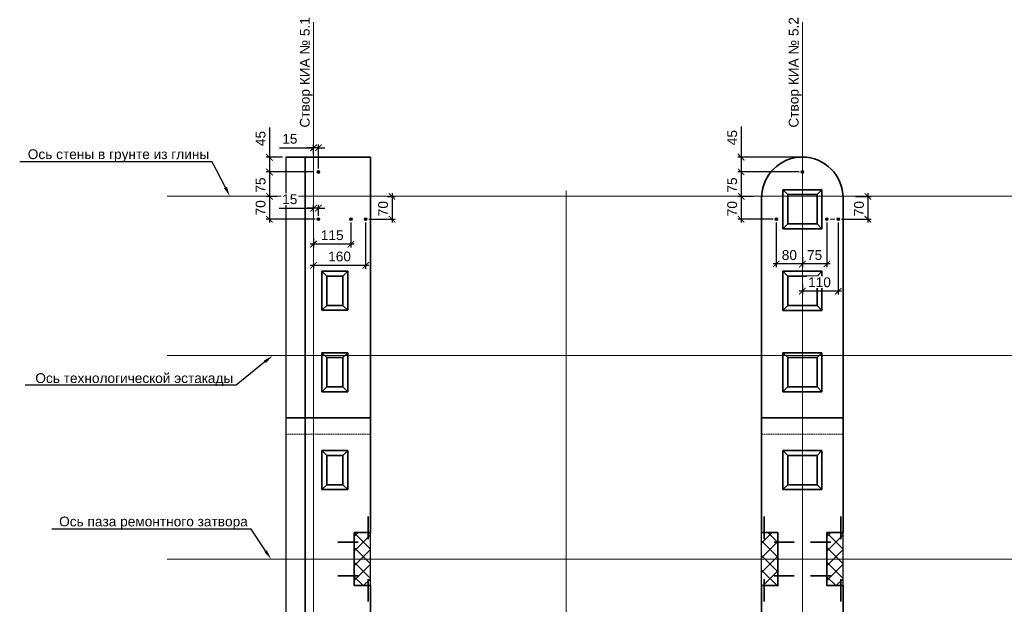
# Model space of a CAD drawing. Header units: millimetres. Extents: x 95890 to 282331, y -102179 to 66892.
# Tile 8 of 20: x 98621 to 128830, y -16008 to 1924. Entities that reach past the tile are written whole.
import ezdxf
from ezdxf import colors
from ezdxf.entities.mleader import LeaderData, LeaderLine
from ezdxf.math import Vec2, Vec3

# ---------------------------------------------------------------- set-up
doc = ezdxf.new("R2010")
doc.units = ezdxf.units.MM
doc.header["$PDMODE"] = 33
doc.header["$PDSIZE"] = 10
for name, pattern in [('( Hidden )', [0.375, 0.25, -0.125]), ('ACAD_ISO02W100', [15, 12, -3]), ('HIDDEN', [9.525, 6.35, -3.175]), ('осевая', [50.8, 31.75, -6.35, 6.35, -6.35])]:
    doc.linetypes.add(name, pattern=pattern)
for name, color, linetype, lineweight in [('Dim', 7, 'Continuous', 25), ('Бетон', 7, 'Continuous', 50), ('Блоки', 4, 'ACAD_ISO02W100', 35), ('выданая позиция', 151, '( Hidden )', 20), ('ГТО-2_Размеры', 7, 'Continuous', 15), ('Металл', 1, 'Continuous', 25), ('Отдел_Выноски(стрелка)', 7, 'Continuous', 15), ('Отдел_Заглавные надписи', 7, 'Continuous', 30)]:
    doc.layers.add(name, color=color, linetype=linetype, lineweight=lineweight)
for name, color, linetype in [('ГП_Штриховки', 7, 'Continuous'), ('Оси', 1, 'осевая'), ('Размеры', 7, 'Continuous'), ('Штриховка', 254, 'Continuous')]:
    doc.layers.add(name, color=color, linetype=linetype)
doc.styles.add('arial', font='arial.ttf')
doc.styles.add('ГТО-2', font='arial.ttf')
doc.styles.add('Рогун1', font='arial.ttf')
doc.dimstyles.new('100 мм', dxfattribs={"dimscale": 100, "dimtxt": 3, "dimasz": 2, "dimexe": 1, "dimexo": 1, "dimgap": 1.2, "dimtad": 1, "dimdec": 1, "dimlfac": 0.1, "dimrnd": 0.0001, "dimtxsty": 'Рогун1', "dimblk": 'ARCHTICK', "dimcen": 2.5, "dimdle": 1, "dimaunit": 1, "dimadec": 1, "dimazin": 0, "dimtfac": 1, "dimtdec": 1, "dimtmove": 1, "dimatfit": 3, "dimldrblk": 'ARCHTICK', "dimfxl": 1, "dimtfill": 1, "dimarcsym": 0})
pattern_1 = [(45, (14330.5, -62365.23), (-224.5064, 224.5064), []), (135, (14330.5, -62365.23), (-224.5064, -224.5064), [])]

# ---------------------------------------------------------------- blocks, each defined once
blk = doc.blocks.new('Гробик')
at = {"layer": 'Блоки', "linetype": 'Continuous', "ltscale": 20}
for points in [[(112968, 50298), (112968, 49098)], [(114168, 50298), (112968, 50298)], [(113118, 50148), (113118, 49248)], [(114018, 50148), (113118, 50148)], [(114018, 49248), (114018, 50148)], [(114168, 49098), (114168, 50298)], [(113118, 49248), (114018, 49248)], [(112968, 49098), (114168, 49098)]]:
    blk.add_lwpolyline(points, dxfattribs=at)
at = {"layer": 'Блоки', "linetype": 'Continuous', "lineweight": 20, "ltscale": 20}
for points in [[(112968, 50298), (113118, 50148)], [(114168, 50298), (114018, 50148)], [(112968, 49098), (113118, 49248)], [(114168, 49098), (114018, 49248)]]:
    blk.add_lwpolyline(points, dxfattribs=at)
blk = doc.blocks.new('узкий')
at = {"layer": 'Блоки', "linetype": 'ByBlock'}
for points in [[(107769, 59104), (107769, 57904)], [(108569, 59104), (107769, 59104)], [(107919, 58954), (107919, 58054)], [(108419, 58954), (107919, 58954)], [(108419, 58054), (108419, 58954)], [(108569, 57904), (108569, 59104)], [(107919, 58054), (108419, 58054)], [(107769, 57904), (108569, 57904)]]:
    blk.add_lwpolyline(points, dxfattribs=at)
at = {"layer": 'Блоки', "linetype": 'ByBlock', "lineweight": 20}
for points in [[(107769, 59104), (107919, 58954)], [(108419, 58954), (108569, 59104)], [(107769, 57904), (107919, 58054)], [(108569, 57904), (108419, 58054)]]:
    blk.add_lwpolyline(points, dxfattribs=at)
blk = doc.blocks.new('_ArchTick')
at = {"color": 0, "linetype": 'ByBlock', "const_width": 0.15}
blk.add_lwpolyline([(-0.5, -0.5), (0.5, 0.5)], dxfattribs=at)
blk = doc.blocks.new('*D174')
at = {"layer": 'Defpoints', "color": 0, "transparency": 16777216}
for p in [(122635, -2747), (120755, -3497), (121233, -3497)]:
    blk.add_point(p, dxfattribs=at)
at = {"layer": 'ГТО-2_Размеры', "color": 0, "lineweight": -2, "transparency": 16777216}
for p, q in [((120755, -2647), (120755, -3597)), ((122535, -2747), (120655, -2747)), ((121133, -3497), (120655, -3497))]:
    blk.add_line(p, q, dxfattribs=at)
at = {"layer": 'ГТО-2_Размеры', "color": 0, "lineweight": -2, "transparency": 16777216, "xscale": 200, "yscale": 200, "zscale": 200}
for p, rotation in [((120755, -2747), 90), ((120755, -3497), 270)]:
    blk.add_blockref('_ArchTick', p, dxfattribs=dict(at, rotation=rotation))
at = {"layer": 'ГТО-2_Размеры', "color": 0, "transparency": 16777216, "insert": (120482, -3147), "char_height": 300, "attachment_point": 5, "rotation": 90, "style": 'Рогун1'}
blk.add_mtext('75', dxfattribs=at)
blk = doc.blocks.new('*D175')
at = {"layer": 'Defpoints', "color": 0, "transparency": 16777216}
for p in [(122635, -2292), (120755, -2747), (121233, -2747)]:
    blk.add_point(p, dxfattribs=at)
at = {"layer": 'ГТО-2_Размеры', "color": 0, "lineweight": -2, "transparency": 16777216}
for p, q in [((120755, -1350), (120755, -2292)), ((122535, -2292), (120655, -2292)), ((120755, -2192), (120755, -2847)), ((121133, -2747), (120655, -2747))]:
    blk.add_line(p, q, dxfattribs=at)
at = {"layer": 'ГТО-2_Размеры', "color": 0, "lineweight": -2, "transparency": 16777216, "xscale": 200, "yscale": 200, "zscale": 200}
for p, rotation in [((120755, -2292), 90), ((120755, -2747), 270)]:
    blk.add_blockref('_ArchTick', p, dxfattribs=dict(at, rotation=rotation))
at = {"layer": 'ГТО-2_Размеры', "color": 0, "transparency": 16777216, "insert": (120482, -1692), "char_height": 300, "attachment_point": 5, "rotation": 90, "style": 'Рогун1', "bg_fill": 3, "box_fill_scale": 1.1, "bg_fill_color": 256, "bg_fill_true_color": 13158600, "bg_fill_transparency": 0}
blk.add_mtext('45', dxfattribs=at)
blk = doc.blocks.new('*D178')
at = {"layer": 'Defpoints', "color": 0, "transparency": 16777216}
for p in [(106785, -2297), (106286, -2747), (107635, -2747)]:
    blk.add_point(p, dxfattribs=at)
at = {"layer": 'ГТО-2_Размеры', "color": 0, "lineweight": -2, "transparency": 16777216}
for p, q in [((106286, -1379), (106286, -2297)), ((106685, -2297), (106186, -2297)), ((106286, -2197), (106286, -2847)), ((107535, -2747), (106186, -2747))]:
    blk.add_line(p, q, dxfattribs=at)
at = {"layer": 'ГТО-2_Размеры', "color": 0, "lineweight": -2, "transparency": 16777216, "xscale": 200, "yscale": 200, "zscale": 200}
for p, rotation in [((106286, -2297), 90), ((106286, -2747), 270)]:
    blk.add_blockref('_ArchTick', p, dxfattribs=dict(at, rotation=rotation))
at = {"layer": 'ГТО-2_Размеры', "color": 0, "transparency": 16777216, "insert": (106013, -1721), "char_height": 300, "attachment_point": 5, "rotation": 90, "style": 'Рогун1', "bg_fill": 3, "box_fill_scale": 1.1, "bg_fill_color": 256, "bg_fill_true_color": 13158600, "bg_fill_transparency": 0}
blk.add_mtext('45', dxfattribs=at)
blk = doc.blocks.new('*D179')
at = {"layer": 'Defpoints', "color": 0, "transparency": 16777216}
for p in [(107741, -2747), (106286, -3497), (106481, -3497)]:
    blk.add_point(p, dxfattribs=at)
at = {"layer": 'ГТО-2_Размеры', "color": 0, "lineweight": -2, "transparency": 16777216}
for p, q in [((106286, -2647), (106286, -3597)), ((107641, -2747), (106186, -2747)), ((106381, -3497), (106186, -3497))]:
    blk.add_line(p, q, dxfattribs=at)
at = {"layer": 'ГТО-2_Размеры', "color": 0, "lineweight": -2, "transparency": 16777216, "xscale": 200, "yscale": 200, "zscale": 200}
for p, rotation in [((106286, -2747), 90), ((106286, -3497), 270)]:
    blk.add_blockref('_ArchTick', p, dxfattribs=dict(at, rotation=rotation))
at = {"layer": 'ГТО-2_Размеры', "color": 0, "transparency": 16777216, "insert": (106013, -3148), "char_height": 300, "attachment_point": 5, "rotation": 90, "style": 'Рогун1'}
blk.add_mtext('75', dxfattribs=at)
blk = doc.blocks.new('*D180')
at = {"layer": 'Defpoints', "color": 0, "transparency": 16777216}
for p in [(107635, -2007), (107635, -2297), (107785, -2742)]:
    blk.add_point(p, dxfattribs=at)
at = {"layer": 'ГТО-2_Размеры', "color": 0, "lineweight": -2, "transparency": 16777216}
for p, q in [((106587, -2007), (107635, -2007)), ((107635, -2007), (107435, -2007)), ((107635, -2197), (107635, -1907)), ((107785, -2007), (107635, -2007)), ((107785, -2007), (107635, -2007)), ((107785, -2642), (107785, -1907)), ((107785, -2007), (107985, -2007))]:
    blk.add_line(p, q, dxfattribs=at)
at = {"layer": 'ГТО-2_Размеры', "color": 0, "lineweight": -2, "transparency": 16777216, "xscale": 200, "yscale": 200, "zscale": 200}
blk.add_blockref('_ArchTick', (107635, -2007), dxfattribs=at)
at = {"layer": 'ГТО-2_Размеры', "color": 0, "lineweight": -2, "transparency": 16777216, "xscale": 200, "yscale": 200, "zscale": 200, "rotation": 180}
blk.add_blockref('_ArchTick', (107785, -2007), dxfattribs=at)
at = {"layer": 'ГТО-2_Размеры', "color": 0, "transparency": 16777216, "insert": (106909, -1733), "char_height": 300, "attachment_point": 5, "style": 'Рогун1'}
blk.add_mtext('15', dxfattribs=at)
blk = doc.blocks.new('*D181')
at = {"layer": 'Defpoints', "color": 0, "transparency": 16777216}
for p in [(121130, -3497), (120755, -4197), (121835, -4197)]:
    blk.add_point(p, dxfattribs=at)
at = {"layer": 'ГТО-2_Размеры', "color": 0, "lineweight": -2, "transparency": 16777216}
for p, q in [((121030, -3497), (120655, -3497)), ((120755, -3397), (120755, -4297)), ((121735, -4197), (120655, -4197))]:
    blk.add_line(p, q, dxfattribs=at)
at = {"layer": 'ГТО-2_Размеры', "color": 0, "lineweight": -2, "transparency": 16777216, "xscale": 200, "yscale": 200, "zscale": 200}
for p, rotation in [((120755, -3497), 90), ((120755, -4197), 270)]:
    blk.add_blockref('_ArchTick', p, dxfattribs=dict(at, rotation=rotation))
at = {"layer": 'ГТО-2_Размеры', "color": 0, "transparency": 16777216, "insert": (120482, -3872), "char_height": 300, "attachment_point": 5, "rotation": 90, "style": 'Рогун1'}
blk.add_mtext('70', dxfattribs=at)
blk = doc.blocks.new('*D182')
at = {"layer": 'Defpoints', "color": 0, "transparency": 16777216}
for p in [(121835, -4197), (122635, -5235), (121835, -5569)]:
    blk.add_point(p, dxfattribs=at)
at = {"layer": 'ГТО-2_Размеры', "color": 0, "lineweight": -2, "transparency": 16777216}
for p, q in [((121835, -4297), (121835, -5669)), ((122635, -5335), (122635, -5669)), ((122735, -5569), (121735, -5569))]:
    blk.add_line(p, q, dxfattribs=at)
at = {"layer": 'ГТО-2_Размеры', "color": 0, "lineweight": -2, "transparency": 16777216, "xscale": 200, "yscale": 200, "zscale": 200, "rotation": 180}
blk.add_blockref('_ArchTick', (121835, -5569), dxfattribs=at)
at = {"layer": 'ГТО-2_Размеры', "color": 0, "lineweight": -2, "transparency": 16777216, "xscale": 200, "yscale": 200, "zscale": 200}
blk.add_blockref('_ArchTick', (122635, -5569), dxfattribs=at)
at = {"layer": 'ГТО-2_Размеры', "color": 0, "transparency": 16777216, "insert": (122235, -5296), "char_height": 300, "attachment_point": 5, "style": 'Рогун1'}
blk.add_mtext('80', dxfattribs=at)
blk = doc.blocks.new('*D187')
at = {"layer": 'Defpoints', "color": 0, "transparency": 16777216}
for p in [(124163, -3497), (123735, -4197), (124645, -4197)]:
    blk.add_point(p, dxfattribs=at)
at = {"layer": 'ГТО-2_Размеры', "color": 0, "lineweight": -2, "transparency": 16777216}
for p, q in [((124263, -3497), (124745, -3497)), ((124645, -3397), (124645, -4297)), ((123835, -4197), (124745, -4197))]:
    blk.add_line(p, q, dxfattribs=at)
at = {"layer": 'ГТО-2_Размеры', "color": 0, "lineweight": -2, "transparency": 16777216, "xscale": 200, "yscale": 200, "zscale": 200}
for p, rotation in [((124645, -3497), 90), ((124645, -4197), 270)]:
    blk.add_blockref('_ArchTick', p, dxfattribs=dict(at, rotation=rotation))
at = {"layer": 'ГТО-2_Размеры', "color": 0, "transparency": 16777216, "insert": (124372, -3872), "char_height": 300, "attachment_point": 5, "rotation": 90, "style": 'Рогун1'}
blk.add_mtext('70', dxfattribs=at)
blk = doc.blocks.new('*D188')
at = {"layer": 'Defpoints', "color": 0, "transparency": 16777216}
for p in [(123385, -4197), (122635, -5304), (122635, -5569)]:
    blk.add_point(p, dxfattribs=at)
at = {"layer": 'ГТО-2_Размеры', "color": 0, "lineweight": -2, "transparency": 16777216}
for p, q in [((123385, -4297), (123385, -5669)), ((122635, -5404), (122635, -5669)), ((123485, -5569), (122535, -5569))]:
    blk.add_line(p, q, dxfattribs=at)
at = {"layer": 'ГТО-2_Размеры', "color": 0, "transparency": 16777216, "insert": (123010, -5296), "char_height": 300, "attachment_point": 5, "style": 'Рогун1', "bg_fill": 3, "box_fill_scale": 1.1, "bg_fill_color": 256, "bg_fill_true_color": 13158600, "bg_fill_transparency": 0}
blk.add_mtext('75', dxfattribs=at)
at = {"layer": 'ГТО-2_Размеры', "color": 0, "lineweight": -2, "transparency": 16777216, "xscale": 200, "yscale": 200, "zscale": 200, "rotation": 180}
blk.add_blockref('_ArchTick', (122635, -5569), dxfattribs=at)
at = {"layer": 'ГТО-2_Размеры', "color": 0, "lineweight": -2, "transparency": 16777216, "xscale": 200, "yscale": 200, "zscale": 200}
blk.add_blockref('_ArchTick', (123385, -5569), dxfattribs=at)
blk = doc.blocks.new('*D189')
at = {"layer": 'Defpoints', "color": 0, "transparency": 16777216}
for p in [(123735, -4197), (122635, -6100), (122635, -6405)]:
    blk.add_point(p, dxfattribs=at)
at = {"layer": 'ГТО-2_Размеры', "color": 0, "lineweight": -2, "transparency": 16777216}
for p, q in [((123735, -4297), (123735, -6505)), ((122635, -6200), (122635, -6505)), ((123835, -6405), (122535, -6405))]:
    blk.add_line(p, q, dxfattribs=at)
at = {"layer": 'ГТО-2_Размеры', "color": 0, "transparency": 16777216, "insert": (123160, -6132), "char_height": 300, "attachment_point": 5, "style": 'Рогун1', "bg_fill": 3, "box_fill_scale": 1.1, "bg_fill_color": 256, "bg_fill_true_color": 13158600, "bg_fill_transparency": 0}
blk.add_mtext('110', dxfattribs=at)
at = {"layer": 'ГТО-2_Размеры', "color": 0, "lineweight": -2, "transparency": 16777216, "xscale": 200, "yscale": 200, "zscale": 200, "rotation": 180}
blk.add_blockref('_ArchTick', (122635, -6405), dxfattribs=at)
at = {"layer": 'ГТО-2_Размеры', "color": 0, "lineweight": -2, "transparency": 16777216, "xscale": 200, "yscale": 200, "zscale": 200}
blk.add_blockref('_ArchTick', (123735, -6405), dxfattribs=at)
blk = doc.blocks.new('*D196')
at = {"layer": 'Defpoints', "color": 0, "transparency": 16777216}
for p in [(106607, -3497), (106286, -4197), (107785, -4197)]:
    blk.add_point(p, dxfattribs=at)
at = {"layer": 'ГТО-2_Размеры', "color": 0, "lineweight": -2, "transparency": 16777216}
for p, q in [((106507, -3497), (106186, -3497)), ((106286, -3397), (106286, -4297)), ((107685, -4197), (106186, -4197))]:
    blk.add_line(p, q, dxfattribs=at)
at = {"layer": 'ГТО-2_Размеры', "color": 0, "lineweight": -2, "transparency": 16777216, "xscale": 200, "yscale": 200, "zscale": 200}
for p, rotation in [((106286, -3497), 90), ((106286, -4197), 270)]:
    blk.add_blockref('_ArchTick', p, dxfattribs=dict(at, rotation=rotation))
at = {"layer": 'ГТО-2_Размеры', "color": 0, "transparency": 16777216, "insert": (106012, -3847), "char_height": 300, "attachment_point": 5, "rotation": 90, "style": 'Рогун1'}
blk.add_mtext('70', dxfattribs=at)
blk = doc.blocks.new('*D197')
at = {"layer": 'Defpoints', "color": 0, "transparency": 16777216}
for p in [(107635, -3859), (107635, -4071), (107785, -4197)]:
    blk.add_point(p, dxfattribs=at)
at = {"layer": 'ГТО-2_Размеры', "color": 0, "lineweight": -2, "transparency": 16777216}
for p, q in [((106585, -3859), (107635, -3859)), ((107635, -3859), (107435, -3859)), ((107635, -3971), (107635, -3759)), ((107785, -3859), (107635, -3859)), ((107785, -3859), (107635, -3859)), ((107785, -4097), (107785, -3759)), ((107785, -3859), (107985, -3859))]:
    blk.add_line(p, q, dxfattribs=at)
at = {"layer": 'ГТО-2_Размеры', "color": 0, "lineweight": -2, "transparency": 16777216, "xscale": 200, "yscale": 200, "zscale": 200}
blk.add_blockref('_ArchTick', (107635, -3859), dxfattribs=at)
at = {"layer": 'ГТО-2_Размеры', "color": 0, "lineweight": -2, "transparency": 16777216, "xscale": 200, "yscale": 200, "zscale": 200, "rotation": 180}
blk.add_blockref('_ArchTick', (107785, -3859), dxfattribs=at)
at = {"layer": 'ГТО-2_Размеры', "color": 0, "transparency": 16777216, "insert": (106907, -3586), "char_height": 300, "attachment_point": 5, "style": 'Рогун1', "bg_fill": 3, "box_fill_scale": 1.1, "bg_fill_color": 256, "bg_fill_true_color": 13158600, "bg_fill_transparency": 0}
blk.add_mtext('15', dxfattribs=at)
blk = doc.blocks.new('*D198')
at = {"layer": 'Defpoints', "color": 0, "transparency": 16777216}
for p in [(109804, -3497), (109235, -4197), (110045, -4197)]:
    blk.add_point(p, dxfattribs=at)
at = {"layer": 'ГТО-2_Размеры', "color": 0, "lineweight": -2, "transparency": 16777216}
for p, q in [((109904, -3497), (110145, -3497)), ((110045, -3397), (110045, -4297)), ((109335, -4197), (110145, -4197))]:
    blk.add_line(p, q, dxfattribs=at)
at = {"layer": 'ГТО-2_Размеры', "color": 0, "lineweight": -2, "transparency": 16777216, "xscale": 200, "yscale": 200, "zscale": 200}
for p, rotation in [((110045, -3497), 90), ((110045, -4197), 270)]:
    blk.add_blockref('_ArchTick', p, dxfattribs=dict(at, rotation=rotation))
at = {"layer": 'ГТО-2_Размеры', "color": 0, "transparency": 16777216, "insert": (109772, -3872), "char_height": 300, "attachment_point": 5, "rotation": 90, "style": 'Рогун1'}
blk.add_mtext('70', dxfattribs=at)
blk = doc.blocks.new('*D199')
at = {"layer": 'Defpoints', "color": 0, "transparency": 16777216}
for p in [(108785, -4197), (107635, -4686), (107635, -4962)]:
    blk.add_point(p, dxfattribs=at)
at = {"layer": 'ГТО-2_Размеры', "color": 0, "lineweight": -2, "transparency": 16777216}
for p, q in [((108785, -4297), (108785, -5062)), ((107635, -4786), (107635, -5062)), ((108885, -4962), (107535, -4962))]:
    blk.add_line(p, q, dxfattribs=at)
at = {"layer": 'ГТО-2_Размеры', "color": 0, "lineweight": -2, "transparency": 16777216, "xscale": 200, "yscale": 200, "zscale": 200, "rotation": 180}
blk.add_blockref('_ArchTick', (107635, -4962), dxfattribs=at)
at = {"layer": 'ГТО-2_Размеры', "color": 0, "transparency": 16777216, "insert": (108210, -4688), "char_height": 300, "attachment_point": 5, "style": 'Рогун1', "bg_fill": 3, "box_fill_scale": 1.1, "bg_fill_color": 256, "bg_fill_true_color": 13158600, "bg_fill_transparency": 0}
blk.add_mtext('115', dxfattribs=at)
at = {"layer": 'ГТО-2_Размеры', "color": 0, "lineweight": -2, "transparency": 16777216, "xscale": 200, "yscale": 200, "zscale": 200}
blk.add_blockref('_ArchTick', (108785, -4962), dxfattribs=at)
blk = doc.blocks.new('*D200')
at = {"layer": 'Defpoints', "color": 0, "transparency": 16777216}
for p in [(109235, -4197), (107635, -5464), (107635, -5614)]:
    blk.add_point(p, dxfattribs=at)
at = {"layer": 'ГТО-2_Размеры', "color": 0, "lineweight": -2, "transparency": 16777216}
for p, q in [((109235, -4297), (109235, -5714)), ((109335, -5614), (107535, -5614)), ((107635, -5564), (107635, -5714))]:
    blk.add_line(p, q, dxfattribs=at)
at = {"layer": 'ГТО-2_Размеры', "color": 0, "lineweight": -2, "transparency": 16777216, "xscale": 200, "yscale": 200, "zscale": 200, "rotation": 180}
blk.add_blockref('_ArchTick', (107635, -5614), dxfattribs=at)
at = {"layer": 'ГТО-2_Размеры', "color": 0, "lineweight": -2, "transparency": 16777216, "xscale": 200, "yscale": 200, "zscale": 200}
blk.add_blockref('_ArchTick', (109235, -5614), dxfattribs=at)
at = {"layer": 'ГТО-2_Размеры', "color": 0, "transparency": 16777216, "insert": (108435, -5341), "char_height": 300, "attachment_point": 5, "style": 'Рогун1', "bg_fill": 3, "box_fill_scale": 1.1, "bg_fill_color": 256, "bg_fill_true_color": 13158600, "bg_fill_transparency": 0}
blk.add_mtext('160', dxfattribs=at)

msp = doc.modelspace()

# ---------------------------------------------------------------- hatches: boundary and pattern name
at = {"layer": 'ГП_Штриховки', "true_color": 0x000000, "transparency": 33554610}
h = msp.add_hatch(color=18, dxfattribs=at)
h.dxf.hatch_style = 1
h.paths.add_polyline_path([(122679.1039173, -2746.6139554, 1), (122591.1039173, -2746.6139554, 1)])
h = msp.add_hatch(color=18, dxfattribs=at)
h.dxf.hatch_style = 1
h.paths.add_polyline_path([(108741.102938, -4196.5673795, 1), (108829.102938, -4196.5673795, 1)])
h = msp.add_hatch(color=18, dxfattribs=at)
h.dxf.hatch_style = 1
h.paths.add_polyline_path([(109191.103912, -4196.6139576, 1), (109279.103912, -4196.6139576, 1)])
h = msp.add_hatch(color=18, dxfattribs=at)
h.dxf.hatch_style = 1
h.paths.add_polyline_path([(121873.9183097, -4195.8171801, 1), (121785.9183097, -4195.8171801, 1)])
h = msp.add_hatch(color=18, dxfattribs=at)
h.dxf.hatch_style = 1
edge = h.paths.add_edge_path()
edge.add_arc((123379.9183097, -4195.8171801), 38.822575, 0, 360)
at = {"layer": 'Штриховка'}
h = msp.add_hatch(dxfattribs=at)
h.set_pattern_fill('ANSI37', color=256, scale=100)
h.set_pattern_definition([(45, (-169.5, -62365.23), (-224.5064, 224.5064), []), (135, (-169.5, -62365.23), (-224.5064, -224.5064), [])])
h.paths.add_polyline_path([(108885.1038788, -13806.6558002), (108885.1038788, -14607.980687), (109385.1038788, -14608.0487344), (109385.1038788, -13806.6558002)])
h.paths.add_polyline_path([(108885.1038788, -14607.980687), (108885.1038788, -14957.980687), (109385.1038788, -14958.0487344), (109385.1038788, -14608.0487344)])
h.paths.add_polyline_path([(108885.1038788, -14957.980687), (108885.1038788, -15436.6558002), (109385.1038788, -15436.6558002), (109385.1038788, -14958.0487344)])
h = msp.add_hatch(dxfattribs=at)
h.set_pattern_fill('ANSI37', color=256, scale=100)
h.set_pattern_definition(pattern_1)
h.paths.add_polyline_path([(121885.1038789, -15436.6557969), (121885.1038789, -14957.9807173), (121385.1039406, -14958.0487747), (121385.1039534, -15436.655807)])
h.paths.add_polyline_path([(121885.1038789, -14957.9807173), (121885.1038789, -14607.9807173), (121385.1039293, -14608.0487747), (121385.1039406, -14958.0487747)])
h.paths.add_polyline_path([(121885.1038789, -14607.9807173), (121885.1038789, -13806.6557969), (121385.103905, -13806.655807), (121385.1039293, -14608.0487747)])
h = msp.add_hatch(dxfattribs=at)
h.set_pattern_fill('ANSI37', color=256, scale=100)
h.set_pattern_definition(pattern_1)
h.paths.add_polyline_path([(123385.1039241, -14957.980687), (123385.1039241, -15436.6558002), (123885.1038789, -15436.6558002), (123885.1038789, -14958.0487344)])
h.paths.add_polyline_path([(123385.1039241, -14607.980687), (123385.1039241, -14957.980687), (123885.1038789, -14958.0487344), (123885.1038789, -14608.0487344)])
h.paths.add_polyline_path([(123385.1039241, -13806.6558002), (123385.1039241, -14607.980687), (123885.1038789, -14608.0487344), (123885.1038789, -13806.6558002)])

# ---------------------------------------------------------------- linework, layer by layer
at = {"lineweight": 20}
for centre in [(122635.1039173, -2746.6139554), (108785.102938, -4196.5673795), (109235.103912, -4196.6139576), (121835.103912, -4196.6139576), (123385.103912, -4196.6139576)]:
    msp.add_circle(centre, 44, dxfattribs=at)
at = {"layer": 'Dim', "color": 2}
for points in [[(109385.1038947, -15436.6558002), (109385.1038788, -13806.6558002)], [(121385.1039534, -15436.6558405), (121385.103905, -13806.6558405)], [(123885.1038789, -15436.6558002), (123885.1038789, -13806.6558002)]]:
    msp.add_lwpolyline(points, dxfattribs=at)
at = {"layer": 'Бетон', "color": 2, "lineweight": 30}
msp.add_line((106785.1038788, -2291.6115732), (106785.1038788, -29291.6115732), dxfattribs=at)
at = {"layer": 'Бетон', "color": 2, "lineweight": 35}
for points in [[(107380.1038788, -2291.6115732), (106785.1038788, -2291.6115732)], [(109385.1038788, -2291.6115732), (107380.1038788, -2291.6115732)], [(107380.1039028, -2291.6115732), (107380.1048465, -25791.6115732)], [(109385.1038788, -13806.6558002), (109385.1038788, -2291.6115732)], [(121385.1039188, -3541.6115732), (121385.1038844, -13806.6558002)], [(123885.1038789, -3541.2955681), (123885.1038789, -13806.6558002)], [(109385.1038788, -13806.6558002), (108885.1038788, -13806.6558002), (108885.1038788, -15436.6558002), (109385.1038788, -15436.6558002)], [(121385.1038789, -13806.6558002), (121885.1038789, -13806.6558002), (121885.1038789, -15436.6558002), (121385.1038789, -15436.6558002)], [(123885.1039241, -13806.6558002), (123385.1039241, -13806.6558002), (123385.1039241, -15436.6558002), (123885.1039241, -15436.6558002)], [(109385.1038947, -15436.6558002), (109385.1044636, -17762.5253079)], [(121385.1038789, -17762.002535), (121385.1038789, -15436.6558002)], [(123885.1038789, -15436.6558002), (123885.1038789, -17762.002535)]]:
    msp.add_lwpolyline(points, dxfattribs=at)
msp.add_arc((122635.1039188, -3541.6115732), 1250, 0, 180, dxfattribs=at)
at = {"layer": 'Блоки', "ltscale": 0.5}
for points in [[(106785.1038788, -10291.3113714), (109385.1038612, -10291.3113714)], [(121385.1038785, -10291.3113714), (123885.1038613, -10291.3113714)]]:
    msp.add_lwpolyline(points, dxfattribs=at)
at = {"layer": 'выданая позиция', "linetype": 'HIDDEN', "ltscale": 0.5}
for points in [[(106785.1038788, -10791.3113714), (109385.1038612, -10791.3113714)], [(121385.1038945, -10791.3113714), (123885.1038436, -10791.3113714)]]:
    msp.add_lwpolyline(points, dxfattribs=at)
at = {"layer": 'ГТО-2_Размеры'}
msp.add_line((123482.3309407, -4196.5868301), (123632.8748913, -4196.5368032), dxfattribs=at)
at = {"layer": 'Металл', "color": 1, "lineweight": 35}
for p, q in [((109310.1037083, -14006.6558144), (109310.1037083, -13317.306766)), ((121460.1037084, -14006.6558144), (121460.1037084, -13317.306766)), ((123810.1037597, -14006.6558173), (123810.1037614, -13317.3067688)), ((108385.1037083, -14106.6558144), (109005.1037083, -14106.6558144)), ((122385.1037084, -14106.6558144), (121765.1037084, -14106.6558144)), ((122885.1037595, -14106.6558151), (123505.1037595, -14106.6558166)), ((108385.1037083, -15136.6558144), (109005.1037083, -15136.6558144)), ((109310.1037083, -15236.6558144), (109310.1037083, -15926.0048629)), ((121460.1037084, -15236.6558144), (121460.1037084, -15926.0048629)), ((122385.1037084, -15136.6558144), (121765.1037084, -15136.6558144)), ((122885.103757, -15136.6558151), (123505.103757, -15136.6558166)), ((123810.1037568, -15236.6558173), (123810.1037551, -15926.0048657))]:
    msp.add_line(p, q, dxfattribs=at)
at = {"layer": 'Оси', "linetype": 'осевая', "lineweight": 15, "ltscale": 0.5}
for p, q in [((103144.4939306, -8381.6115732), (168993.3960508, -8381.6115732)), ((103144.4939306, -14621.6558002), (168730.5697594, -14621.6558002))]:
    msp.add_line(p, q, dxfattribs=at)
for points in [[(107635.1029714, 1852.6091631), (107635.1038788, -29291.6115732)], [(122635.1039197, 1852.6091631), (122635.1038896, -26377.2824167)], [(103144.4939306, -3490.0162837), (162750.4604452, -3490.0162837), (165950.4876697, -1901.6115732), (168289.119569, -1901.6115732)], [(115385.1038789, -29761.1160978), (115385.1038789, -3315.0537988)]]:
    msp.add_lwpolyline(points, dxfattribs=at)

# ---------------------------------------------------------------- block references
at = {"layer": 'Dim', "lineweight": 30}
for p in [(9066.948107, -53589.7117933), (9066.948107, -56089.7117933), (9066.948107, -58589.7117933), (9066.948107, -61589.7117933)]:
    msp.add_blockref('Гробик', p, dxfattribs=at)
at = {"layer": 'Размеры'}
for p in [(120.4873034, -64895.1884463), (120.4873034, -67395.1884463), (120.4873034, -70395.8364319)]:
    msp.add_blockref('узкий', p, dxfattribs=at)

# ---------------------------------------------------------------- dimensions: what is measured, and where the dimension line sits
at = {"layer": 'ГТО-2_Размеры'}
for base, p1, p2, angle, override, picture, middle in [((120754.9194859, -3496.6139555), (122635.1039173, -2746.6139554), (121232.5643714, -3496.6139555), 90, {"dimtxt": 3, "dimdec": 6, "dimtfill": 0}, '*D174', (120754.9194859, -3146.6139566)), ((106285.6399916, -4196.6139575), (106606.5294375, -3496.6139554), (107785.1039118, -4196.6139575), 90, {"dimtxt": 3, "dimdec": 6, "dimtfill": 0}, '*D196', (106285.6399916, -3846.6139565)), ((110045.2186157, -4196.6139576), (109803.825819, -3496.6139554), (109235.103912, -4196.6139576), 90, {"dimtxt": 3, "dimdec": 6, "dimtfill": 0}, '*D198', (110045.2186157, -3871.6139565)), ((120754.9194859, -4196.6139576), (121129.9194859, -3496.6139554), (121835.103912, -4196.6139576), 90, {"dimtxt": 3, "dimdec": 6, "dimtfill": 0}, '*D181', (120754.9194859, -3871.6139565)), ((124645.2195854, -4196.6139576), (124162.5076273, -3496.6139554), (123735.103912, -4196.6139576), 90, {"dimtxt": 3, "dimdec": 6, "dimtfill": 0}, '*D187', (124645.2195854, -3871.6139565)), ((121835.1039119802, -5568.8335674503), (122635.103917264, -5234.6195509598), (121835.1039119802, -4196.6139575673), 180, {"dimdec": 6, "dimtfill": 0}, '*D182', (122235.1039146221, -5568.8335674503))]:
    dim = msp.add_linear_dim(base=base, p1=p1, p2=p2, angle=angle, dimstyle='100 мм', override=override, dxfattribs=at)
    dim.commit()
    dim.dimension.update_dxf_attribs({"geometry": picture, "text_midpoint": middle, "dimtype": 160})

# ---------------------------------------------------------------- leaders
at = {"layer": 'Отдел_Выноски(стрелка)'}
ml = msp.add_multileader_mtext('Standard', dxfattribs=at)
ml.set_content('Ось технологической эстакады', color=256, style='arial')
ml.set_leader_properties()
ml.build(insert=Vec2(0, 0))
ml.multileader.update_dxf_attribs({"text_left_attachment_type": 6, "text_right_attachment_type": 6, "dogleg_length": 136.6171409, "arrow_head_size": 300})
ctx = ml.context
ctx.base_point, ctx.char_height, ctx.arrow_head_size, ctx.plane_origin = Vec3(99097.9439441, -9282.4812113), 300, 300, Vec3(92083.6396073, -2748.3871057)
ctx.left_attachment, ctx.right_attachment = 6, 6
notes = []
notes.append((ctx, [(1, (1, 1, 0), (105261.0713169, -9282.4812113), (-1, 0), 136.6171409, [(0, [(106378.7911547, -8381.6115732)], 0, [])])]))
ctx.mtext.insert, ctx.mtext.width, ctx.mtext.defined_height, ctx.mtext.flow_direction = Vec3(99099.9439441, -8920.8850312), 6744.191569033, 383.2878581, 5
ml = msp.add_multileader_mtext('Standard', dxfattribs=at)
ml.set_content('Ось паза ремонтного затвора', color=256, style='arial')
ml.set_leader_properties()
ml.build(insert=Vec2(0, 0))
ml.multileader.update_dxf_attribs({"text_left_attachment_type": 6, "text_right_attachment_type": 6, "dogleg_length": 136.6171409, "arrow_head_size": 300})
ctx = ml.context
ctx.base_point, ctx.char_height, ctx.arrow_head_size, ctx.plane_origin = Vec3(99829.3472172, -13701.589693), 300, 300, Vec3(96264.1217207, -17603.8773501)
ctx.left_attachment, ctx.right_attachment = 6, 6
notes.append((ctx, [(1, (1, 1, 0), (105720.7146992, -13701.589693), (-1, 0), 136.6171409, [(0, [(106330.1851801, -14621.6558002)], 0, [])])]))
ctx.mtext.insert, ctx.mtext.width, ctx.mtext.flow_direction = Vec3(99831.3472172, -13318.3018349), 5913.668045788, 5
for ctx, leaders in notes:
    for number, flags, end, landing, length, lines in leaders:
        leader = LeaderData()
        leader.index, (leader.has_last_leader_line, leader.has_dogleg_vector, leader.attachment_direction) = number, flags
        leader.last_leader_point, leader.dogleg_vector, leader.dogleg_length = Vec3(end), Vec3(landing), length
        for number, points, colour, breaks in lines:
            line = LeaderLine()
            line.index, line.vertices, line.color, line.breaks = number, Vec3.list(points), colors.encode_raw_color(colour), breaks
            leader.lines.append(line)
        ctx.leaders.append(leader)

# ---------------------------------------------------------------- next in the draw order: dimensions: what is measured, and where the dimension line sits
at = {"layer": 'ГТО-2_Размеры'}
for base, p1, p2, angle, override, picture, middle in [((106285.6399916, -2746.6139554), (106785.103912, -2296.6139554), (107635.103912, -2746.6139554), 90, {"dimtxt": 3, "dimdec": 6}, '*D178', (106357.4867911, -1721.3483379)), ((122635.1039172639, -5568.8335674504), (123385.1039119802, -4196.6139575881), (122635.1039172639, -5304.4636749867), 180, {"dimtxt": 3, "dimdec": 6, "dimtfill": 1}, '*D188', (123010.103914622, -5568.8335674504))]:
    dim = msp.add_linear_dim(base=base, p1=p1, p2=p2, angle=angle, dimstyle='100 мм', override=override, dxfattribs=at)
    dim.commit()
    dim.dimension.update_dxf_attribs({"geometry": picture, "text_midpoint": middle, "dimtype": 160})
dim = msp.add_linear_dim(base=(120754.9194859, -2746.6139554), p1=(122635.1039188, -2291.6115732), p2=(121232.5643714, -2746.6139554), angle=90, text='45', dimstyle='100 мм', override={"dimdec": 6}, dxfattribs=at)
dim.commit()
dim.dimension.update_dxf_attribs({"geometry": '*D175', "text_midpoint": (120846.4436367, -1692.0379682), "dimtype": 160})

# ---------------------------------------------------------------- next in the draw order: leaders
at = {"layer": 'Отдел_Выноски(стрелка)'}
ml = msp.add_multileader_mtext('Standard', dxfattribs=at)
ml.set_content('Ось стены в грунте из глины', color=256, style='arial')
ml.set_leader_properties()
ml.build(insert=Vec2(0, 0))
ml.multileader.update_dxf_attribs({"text_left_attachment_type": 6, "text_right_attachment_type": 6, "dogleg_length": 136.6171409, "arrow_head_size": 300})
ctx = ml.context
ctx.base_point, ctx.char_height, ctx.arrow_head_size, ctx.plane_origin = Vec3(98866.7856579, -2440.3437298), 300, 300, Vec3(94401.0212136, 8306.383947)
ctx.left_attachment, ctx.right_attachment = 6, 6
notes = []
notes.append((ctx, [(1, (1, 1, 0), (104525.6838357, -2440.3437298), (-1, 0), 136.6171409, [(0, [(105070.728569, -3490.0162837)], 0, [])])]))
ctx.mtext.insert, ctx.mtext.width, ctx.mtext.defined_height, ctx.mtext.flow_direction = Vec3(98868.7856579, -2052.1445484), 5751.599629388, 720, 5
ctx.mtext.has_bg_fill, ctx.mtext.bg_color, ctx.mtext.bg_scale_factor, ctx.mtext.bg_transparency, ctx.mtext.use_window_bg_color = 1, -1027028792, 1.5, 0, 1
for ctx, leaders in notes:
    for number, flags, end, landing, length, lines in leaders:
        leader = LeaderData()
        leader.index, (leader.has_last_leader_line, leader.has_dogleg_vector, leader.attachment_direction) = number, flags
        leader.last_leader_point, leader.dogleg_vector, leader.dogleg_length = Vec3(end), Vec3(landing), length
        for number, points, colour, breaks in lines:
            line = LeaderLine()
            line.index, line.vertices, line.color, line.breaks = number, Vec3.list(points), colors.encode_raw_color(colour), breaks
            leader.lines.append(line)
        ctx.leaders.append(leader)

# ---------------------------------------------------------------- next in the draw order: hatches: boundary and pattern name
at = {"layer": 'ГП_Штриховки', "true_color": 0x000000, "transparency": 33554610}
h = msp.add_hatch(color=18, dxfattribs=at)
h.dxf.hatch_style = 1
h.paths.add_polyline_path([(107829.103912, -2746.6139554, 1), (107741.103912, -2746.6139554, 1)])

# ---------------------------------------------------------------- next in the draw order: linework, layer by layer
at = {"lineweight": 20}
msp.add_circle((107785.103912, -2746.6139554), 44, dxfattribs=at)

# ---------------------------------------------------------------- next in the draw order: texts
at = {"layer": 'Отдел_Заглавные надписи', "char_height": 300, "width": 5865.721254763, "attachment_point": 5, "rotation": 90, "style": 'ГТО-2'}
for s, insert in [('\\pxqc;Створ КИА № 5.1', (107413.6631617, 308.9698357)), ('\\pxqc;Створ КИА № 5.2', (122412.4407126, 308.9698176))]:
    msp.add_mtext(s, dxfattribs=dict(at, insert=insert))

# ---------------------------------------------------------------- next in the draw order: dimensions: what is measured, and where the dimension line sits
at = {"layer": 'ГТО-2_Размеры'}
for base, p1, p2, angle, override, picture, middle in [((107635.103912, -2006.6179816), (107785.103912, -2742.0948953), (107635.103912, -2296.6139554), 180, {"dimtxt": 3, "dimdec": 6, "dimtfill": 0}, '*D180', (106908.6310957, -1987.143909)), ((106285.6399916, -3496.6139554), (107741.103912, -2746.6139554), (106481.1684369, -3496.6139554), 90, {"dimtxt": 3, "dimdec": 6, "dimtfill": 0}, '*D179', (106285.6399916, -3148.1223992)), ((122635.1039172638, -6404.801148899), (123735.1039119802, -4196.6139575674), (122635.1039172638, -6099.6074871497), 180, {"dimtxt": 3, "dimdec": 6}, '*D189', (123160.103914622, -6404.801148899))]:
    dim = msp.add_linear_dim(base=base, p1=p1, p2=p2, angle=angle, dimstyle='100 мм', override=override, dxfattribs=at)
    dim.commit()
    dim.dimension.update_dxf_attribs({"geometry": picture, "text_midpoint": middle, "dimtype": 160})

# ---------------------------------------------------------------- next in the draw order: hatches: boundary and pattern name
at = {"layer": 'ГП_Штриховки', "true_color": 0x000000, "transparency": 33554610}
h = msp.add_hatch(color=18, dxfattribs=at)
h.dxf.hatch_style = 1
edge = h.paths.add_edge_path()
edge.add_arc((123729.9183097, -4195.8171801), 38.822575, 0, 360)

# ---------------------------------------------------------------- next in the draw order: linework, layer by layer
at = {"lineweight": 20}
msp.add_circle((123735.103912, -4196.6139576), 44, dxfattribs=at)

# ---------------------------------------------------------------- next in the draw order: dimensions: what is measured, and where the dimension line sits
at = {"layer": 'ГТО-2_Размеры'}
dim = msp.add_linear_dim(base=(107635.103912, -3859.180413), p1=(107785.1039118, -4196.6139575), p2=(107635.103912, -4071.4803637), angle=180, dimstyle='100 мм', override={"dimdec": 6}, dxfattribs=at)
dim.commit()
dim.dimension.update_dxf_attribs({"geometry": '*D197', "text_midpoint": (106906.7901498, -3869.0391436), "dimtype": 160})

# ---------------------------------------------------------------- next in the draw order: dimensions: what is measured, and where the dimension line sits
dim = msp.add_linear_dim(base=(107635.103912, -4961.5579913), p1=(108785.102938, -4196.5673795), p2=(107635.103912, -4686.482723), angle=180, text='115', dimstyle='100 мм', override={"dimdec": 6}, dxfattribs=at)
dim.commit()
dim.dimension.update_dxf_attribs({"geometry": '*D199', "text_midpoint": (108210.103425, -4961.5579913), "dimtype": 160})

# ---------------------------------------------------------------- next in the draw order: dimensions: what is measured, and where the dimension line sits
dim = msp.add_linear_dim(base=(107635.103912, -5614.448201), p1=(109235.103912, -4196.6139576), p2=(107635.103912, -5464.0122987), angle=180, text='160', dimstyle='100 мм', override={"dimdec": 6}, dxfattribs=at)
dim.commit()
dim.dimension.update_dxf_attribs({"geometry": '*D200', "text_midpoint": (108435.103912, -5614.448201), "dimtype": 160})

# ---------------------------------------------------------------- next in the draw order: hatches: boundary and pattern name
at = {"layer": 'ГП_Штриховки', "true_color": 0x000000, "transparency": 33554610}
h = msp.add_hatch(color=18, dxfattribs=at)
h.dxf.hatch_style = 1
h.paths.add_polyline_path([(107741.1039118, -4196.6139575, 1), (107829.1039118, -4196.6139575, 1)])

# ---------------------------------------------------------------- next in the draw order: linework, layer by layer
at = {"lineweight": 20}
msp.add_circle((107785.1039118, -4196.6139575), 44, dxfattribs=at)

doc.saveas('drawing.dxf')
